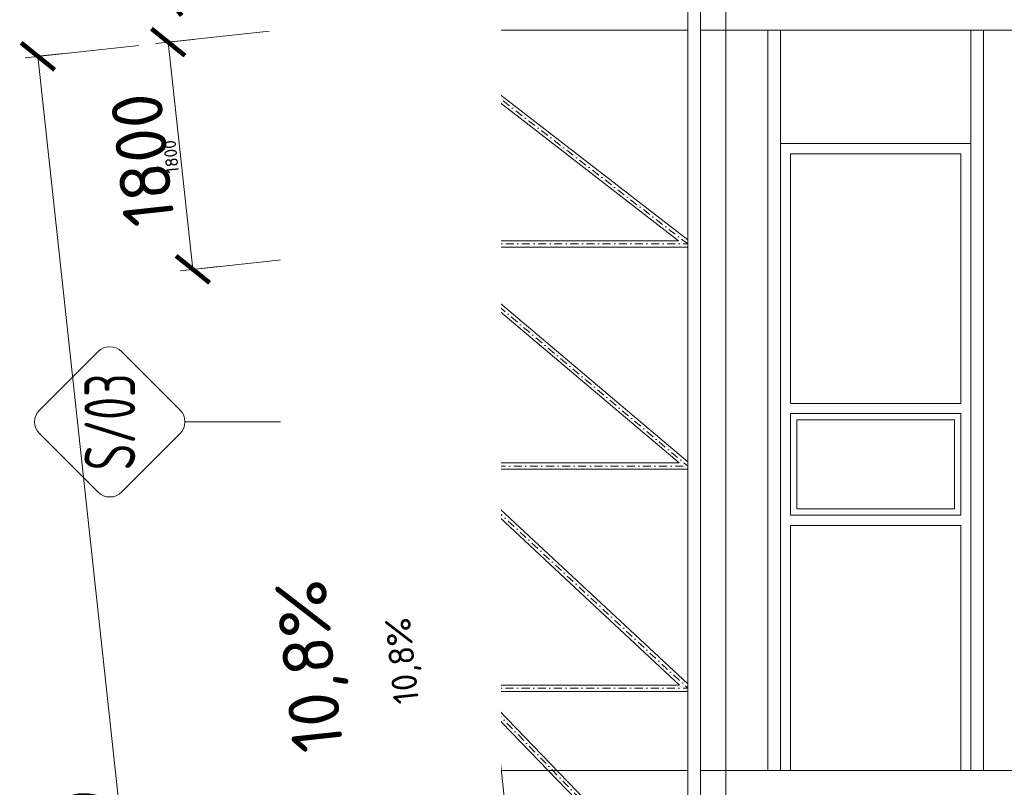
# Model space of a CAD drawing. Header units: millimetres. Extents: x -916886 to 3713765, y -2985421 to 1675785.
# Tile 182 of 256: x 201703 to 209458, y 192308 to 198356. Entities that reach past the tile are written whole.
import ezdxf
from ezdxf import colors
from ezdxf.entities.mleader import LeaderData, LeaderLine
from ezdxf.enums import TextEntityAlignment as Align
from ezdxf.math import Vec2, Vec3

# ---------------------------------------------------------------- set-up
doc = ezdxf.new("R2010")
doc.units = ezdxf.units.MM
doc.linetypes.add('DASHDOT', pattern=[25.4, 12.7, -6.35, 0, -6.35])
doc.layers.get('Defpoints').update_dxf_attribs({"color": 8})
for name, color, linetype in [('0 @ 1', 7, 'Continuous'), ('0 @ 10', 7, 'Continuous'), ('0 @ 100', 7, 'Continuous')]:
    doc.layers.add(name, color=color, linetype=linetype)
for name, color, linetype, lineweight in [('A99_FVE_řez', 6, 'Continuous', 5), ('A99_N_kce-pohl', 1, 'Continuous', 9), ('A99_N_kce-rez-sil', 6, 'Continuous', 18), ('A99_N_koty-100', 160, 'Continuous', 9), ('A99_N_koty-200', 5, 'Continuous', 5), ('A99_N_koty-200 @ 200', 5, 'Continuous', 5), ('A99_N_koty-200 @ 50 (2)', 5, 'Continuous', 5), ('A99_N_koty-200-vysk', 6, 'Continuous', 9), ('A99_N_sraf', 252, 'Continuous', 0), ('A99_N_txt-popis-50', 240, 'Continuous', 9), ('A99_N_txt-popis-50 @ 200', 240, 'Continuous', 9), ('A99_N_txt-popis-50 @ 50', 240, 'Continuous', 9), ('A99_N_znaceni 200', 5, 'Continuous', 5), ('A99_S_kce-pohl', 7, 'Continuous', 5), ('A99_S_kce-rez-sil', 7, 'Continuous', 15)]:
    doc.layers.add(name, color=color, linetype=linetype, lineweight=lineweight)
doc.styles.add('A99_kota', font='isocpeur.ttf', dxfattribs={"height": 2})
doc.styles.add('A99_popis', font='isocpeur.ttf')
doc.styles.add('ad_popis 100', font='isocpeur.ttf', dxfattribs={"height": 200})
doc.linetypes.add('IZOLACE', pattern='A,0.00254,-2.54,[134,ltypeshp.shx,S=2.54,R=0,X=-2.54,Y=0],-5.08,[134,ltypeshp.shx,S=2.54,R=180,X=2.54,Y=0],-2.54', length=10.16254)
doc.dimstyles.new('A99_kota_200 new', dxfattribs={"dimscale": 200, "dimtxt": 2, "dimasz": 1.2, "dimexe": 0.5, "dimexo": 1.5, "dimgap": 0.5, "dimtad": 1, "dimdec": 0, "dimzin": 3, "dimdsep": 46, "dimtxsty": 'A99_kota', "dimblk": 'ARCHTICK', "dimcen": 2.5, "dimazin": 2, "dimtfac": 0.75, "dimtdec": 0, "dimtix": 1, "dimtmove": 2, "dimatfit": 0, "dimfxl": 0, "dimtolj": 1, "dimtzin": 0, "dimlwd": 5, "dimlwe": 5, "dimarcsym": 0})

# ---------------------------------------------------------------- blocks, each defined once
blk = doc.blocks.new('*U86')
at = {"color": 0, "linetype": 'ByBlock', "lineweight": -2}
blk.add_line((-3, 0), (7, 0), dxfattribs=at)
for points in [[(0, 0), (0, 5.35), (0, 5.35), (9.7, 5.35)], [(-1.75, 1.75), (0, 0), (1.75, 1.75)]]:
    blk.add_lwpolyline(points, dxfattribs=at)
at = {"color": 0, "linetype": 'ByBlock', "lineweight": -2, "style": 'A99_kota'}
blk.add_attdef('POPIS', text='', height=2, rotation=360, dxfattribs=at).set_placement((9.2, 5.85), align=Align.BOTTOM_RIGHT)
blk.add_attdef('VYSKA', text='', height=2, rotation=360, dxfattribs=at).set_placement((9.2, 4.6), align=Align.TOP_RIGHT)
blk = doc.blocks.new('*U5608')
at = {"layer": 'A99_N_koty-200-vysk', "lineweight": 5}
ref = blk.add_blockref('*U86', (204465, 199360), dxfattribs=dict(at, xscale=200, yscale=200, zscale=200, rotation=90.00000000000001))
ref.add_attrib('VYSKA', '+14,500', dxfattribs={"layer": '0 @ 100', "color": 0, "linetype": 'ByBlock', "lineweight": -2, "height": 200, "rotation": 90, "style": 'A99_kota'}).set_placement((203559.8, 186815), align=Align.TOP_RIGHT)
ref = blk.add_blockref('*U86', (204465, 199360), dxfattribs=dict(at, xscale=200, yscale=200, zscale=200, rotation=90.00000000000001))
ref.add_attrib('VYSKA', '+14,500', dxfattribs={"layer": '0 @ 1', "color": 0, "linetype": 'ByBlock', "lineweight": -2, "height": 2, "rotation": 90, "style": 'A99_kota'}).set_placement((203797.4, 186815), align=Align.TOP_RIGHT)
ref = blk.add_blockref('*U86', (204465, 199360), dxfattribs=dict(at, xscale=200, yscale=200, zscale=200, rotation=90.00000000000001))
ref.add_attrib('VYSKA', '+14,500', dxfattribs={"layer": '0 @ 10', "color": 0, "linetype": 'ByBlock', "lineweight": -2, "height": 20, "rotation": 90, "style": 'A99_kota'}).set_placement((203775.8, 186815), align=Align.TOP_RIGHT)
blk = doc.blocks.new('*U74')
at = {"color": 0}
for p, q in [((-0.721, 4.139), (-4.149, 0.711)), ((4.139, 0.711), (0.711, 4.139)), ((-4.149, -0.721), (-0.721, -4.149)), ((0.711, -4.149), (4.139, -0.721)), ((-0.005, -4.445), (-0.005, -18.564))]:
    blk.add_line(p, q, dxfattribs=at)
for centre, start, end in [((-0.005, 3.424), 45, 135), ((-3.433, -0.005), 135, 225), ((3.424, -0.005), 315, 45), ((-0.005, -3.433), 225, 315)]:
    blk.add_arc(centre, 1.012, start, end, dxfattribs=at)
at = {"color": 0, "linetype": 'ByBlock', "style": 'A99_popis', "width": 0.953108}
blk.add_attdef('SKLADBA', text='', height=3, rotation=0.01026, dxfattribs=at).set_placement((-2.863, -1.506), (2.855, -1.505), align=Align.FIT)
blk = doc.blocks.new('_ArchTick')
at = {"color": 0, "linetype": 'ByBlock', "const_width": 0.15}
blk.add_lwpolyline([(-0.5, -0.5), (0.5, 0.5)], dxfattribs=at)
blk = doc.blocks.new('*D4602')
at = {"layer": 'A99_N_koty-200', "color": 0, "linetype": 'Continuous', "lineweight": 5, "transparency": 16777216}
for p, q in [((203668.7, 198265.3), (202773.9, 198168.3)), ((203067.3, 196389.5), (202873.3, 198179.1)), ((203862.6, 196475.7), (202967.8, 196378.8))]:
    blk.add_line(p, q, dxfattribs=at)
at = {"layer": 'Defpoints', "color": 0, "linetype": 'Continuous', "lineweight": 0, "transparency": 16777216}
for p in [(204469.2, 198352), (202873.3, 198179.1), (204662.9, 196562.4)]:
    blk.add_point(p, dxfattribs=at)
at = {"layer": 'A99_N_koty-200', "color": 0, "linetype": 'Continuous', "lineweight": 5, "transparency": 16777216, "xscale": 240, "yscale": 240, "zscale": 240}
for p, rotation in [((202873.3, 198179.1), 96.1848103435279), ((203067.3, 196389.5), 276.1848103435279)]:
    blk.add_blockref('_ArchTick', p, dxfattribs=dict(at, rotation=rotation))
at = {"layer": 'A99_N_koty-200', "color": 0, "linetype": 'Continuous', "transparency": 16777216, "insert": (202672, 197252), "char_height": 400, "attachment_point": 5, "rotation": 96.18481, "style": 'A99_kota'}
blk.add_mtext('\\A1;1800', dxfattribs=at)
blk = doc.blocks.new('*D4603')
at = {"layer": 'A99_N_koty-200', "color": 0, "linetype": 'Continuous', "lineweight": 5, "transparency": 16777216}
for p, q in [((203072.2, 198200.6), (202848.5, 198176.4)), ((203067.3, 196389.5), (202873.3, 198179.1)), ((203266.1, 196411.1), (203042.4, 196386.8))]:
    blk.add_line(p, q, dxfattribs=at)
at = {"layer": 'Defpoints', "color": 0, "linetype": 'Continuous', "lineweight": 0, "transparency": 16777216}
for p in [(204469.2, 198352), (202873.3, 198179.1), (204662.9, 196562.4)]:
    blk.add_point(p, dxfattribs=at)
at = {"layer": 'A99_N_koty-200', "color": 0, "linetype": 'Continuous', "lineweight": 5, "transparency": 16777216, "xscale": 60, "yscale": 60, "zscale": 60}
for p, rotation in [((202873.3, 198179.1), 96.1848103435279), ((203067.3, 196389.5), 276.1848103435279)]:
    blk.add_blockref('_ArchTick', p, dxfattribs=dict(at, rotation=rotation))
at = {"layer": 'A99_N_koty-200', "color": 0, "linetype": 'Continuous', "transparency": 16777216, "insert": (202895.7, 197276.2), "char_height": 100, "attachment_point": 5, "rotation": 96.18481, "style": 'A99_kota'}
blk.add_mtext('\\A1;1800', dxfattribs=at)
blk = doc.blocks.new('*D4611')
at = {"layer": 'A99_N_koty-200', "color": 0, "linetype": 'Continuous', "lineweight": 5, "transparency": 16777216}
for p, q in [((203862.6, 200224.4), (202967.8, 200321.4)), ((203067.3, 200310.6), (202873.3, 198521.1)), ((203668.7, 198434.9), (202773.9, 198531.8))]:
    blk.add_line(p, q, dxfattribs=at)
at = {"layer": 'Defpoints', "color": 0, "linetype": 'Continuous', "lineweight": 0, "transparency": 16777216}
for p in [(204662.9, 200137.7), (202873.3, 198521.1), (204469.2, 198348.1)]:
    blk.add_point(p, dxfattribs=at)
at = {"layer": 'A99_N_koty-200', "color": 0, "linetype": 'Continuous', "lineweight": 5, "transparency": 16777216, "xscale": 240, "yscale": 240, "zscale": 240}
for p, rotation in [((203067.3, 200310.6), 83.8151896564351), ((202873.3, 198521.1), 263.8151896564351)]:
    blk.add_blockref('_ArchTick', p, dxfattribs=dict(at, rotation=rotation))
at = {"layer": 'A99_N_koty-200', "color": 0, "linetype": 'Continuous', "transparency": 16777216, "insert": (202672, 199448.1), "char_height": 400, "attachment_point": 5, "rotation": 83.81519, "style": 'A99_kota'}
blk.add_mtext('\\A1;1800', dxfattribs=at)
blk = doc.blocks.new('*D4612')
at = {"layer": 'A99_N_koty-200', "color": 0, "linetype": 'Continuous', "lineweight": 5, "transparency": 16777216}
for p, q in [((203266.1, 200289), (203042.4, 200313.3)), ((203067.3, 200310.6), (202873.3, 198521.1)), ((203072.2, 198499.5), (202848.5, 198523.8))]:
    blk.add_line(p, q, dxfattribs=at)
at = {"layer": 'Defpoints', "color": 0, "linetype": 'Continuous', "lineweight": 0, "transparency": 16777216}
for p in [(204662.9, 200137.7), (202873.3, 198521.1), (204469.2, 198348.1)]:
    blk.add_point(p, dxfattribs=at)
at = {"layer": 'A99_N_koty-200', "color": 0, "linetype": 'Continuous', "lineweight": 5, "transparency": 16777216, "xscale": 60, "yscale": 60, "zscale": 60}
for p, rotation in [((203067.3, 200310.6), 83.8151896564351), ((202873.3, 198521.1), 263.8151896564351)]:
    blk.add_blockref('_ArchTick', p, dxfattribs=dict(at, rotation=rotation))
at = {"layer": 'A99_N_koty-200', "color": 0, "linetype": 'Continuous', "transparency": 16777216, "insert": (202895.7, 199423.9), "char_height": 100, "attachment_point": 5, "rotation": 83.81519, "style": 'A99_kota'}
blk.add_mtext('\\A1;1800', dxfattribs=at)
blk = doc.blocks.new('*D4638')
at = {"layer": 'A99_N_koty-200', "color": 0, "linetype": 'Continuous', "lineweight": 5, "transparency": 16777216}
for p, q in [((202642.3, 198154), (201747.5, 198057.1)), ((203227.1, 185332.4), (201847, 198067.8)), ((204022.4, 185418.6), (203127.6, 185321.6))]:
    blk.add_line(p, q, dxfattribs=at)
at = {"layer": 'Defpoints', "color": 0, "linetype": 'Continuous', "lineweight": 0, "transparency": 16777216}
for p in [(203644.8, 198262.7), (201847, 198067.8), (205024.9, 185527.2)]:
    blk.add_point(p, dxfattribs=at)
at = {"layer": 'A99_N_koty-200', "color": 0, "linetype": 'Continuous', "lineweight": 5, "transparency": 16777216, "xscale": 240, "yscale": 240, "zscale": 240}
for p, rotation in [((201847, 198067.8), 96.1848103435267), ((203227.1, 185332.4), 276.1848103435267)]:
    blk.add_blockref('_ArchTick', p, dxfattribs=dict(at, rotation=rotation))
at = {"layer": 'A99_N_koty-200', "color": 0, "linetype": 'Continuous', "transparency": 16777216, "insert": (202238.8, 191667.8), "char_height": 400, "attachment_point": 5, "rotation": 96.18481, "style": 'A99_kota'}
blk.add_mtext('\\A1;12810', dxfattribs=at)
blk = doc.blocks.new('*D4639')
at = {"layer": 'A99_N_koty-200', "color": 0, "linetype": 'Continuous', "lineweight": 5, "transparency": 16777216}
for p, q in [((202045.8, 198089.4), (201822.1, 198065.1)), ((203227.1, 185332.4), (201847, 198067.8)), ((203425.9, 185353.9), (203202.2, 185329.7))]:
    blk.add_line(p, q, dxfattribs=at)
at = {"layer": 'Defpoints', "color": 0, "linetype": 'Continuous', "lineweight": 0, "transparency": 16777216}
for p in [(203644.8, 198262.7), (201847, 198067.8), (205024.9, 185527.2)]:
    blk.add_point(p, dxfattribs=at)
at = {"layer": 'A99_N_koty-200', "color": 0, "linetype": 'Continuous', "lineweight": 5, "transparency": 16777216, "xscale": 60, "yscale": 60, "zscale": 60}
for p, rotation in [((201847, 198067.8), 96.1848103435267), ((203227.1, 185332.4), 276.1848103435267)]:
    blk.add_blockref('_ArchTick', p, dxfattribs=dict(at, rotation=rotation))
at = {"layer": 'A99_N_koty-200', "color": 0, "linetype": 'Continuous', "transparency": 16777216, "insert": (202462.4, 191692), "char_height": 100, "attachment_point": 5, "rotation": 96.18481, "style": 'A99_kota'}
blk.add_mtext('\\A1;12810', dxfattribs=at)
blk = doc.blocks.new('*U5074')
at = {"layer": 'A99_N_txt-popis-50 @ 200', "lineweight": 9}
ml = blk.add_multileader_mtext('Standard', dxfattribs=at)
ml.set_content('\\A1;{\\C256;odvodňovací systém \\Pbude součásti \\Pdodávky opláštění}', color=1, style='A99_popis')
ml.set_leader_properties(color=256, linetype='ByLayer', lineweight=-1)
ml.build(insert=Vec2(0, 0))
ml.multileader.update_dxf_attribs({"dogleg_length": 1, "arrow_head_size": 300, "scale": 200})
ctx = ml.context
ctx.base_point, ctx.scale, ctx.char_height, ctx.arrow_head_size, ctx.landing_gap_size, ctx.plane_origin, ctx.plane_x_axis, ctx.plane_y_axis = Vec3(204020, -12035), 200, 400, 300, 250, Vec3(208175.1, -8522.5), Vec3(0, 1), Vec3(-1, 0)
notes = []
notes.append((ctx, [(1, (1, 1, 0), (204020, -1805), (0, -1), 4890, [(0, [(205935.3, -1130)], 0, [])])]))
ctx.mtext.insert, ctx.mtext.text_direction, ctx.mtext.rotation, ctx.mtext.width, ctx.mtext.defined_height, ctx.mtext.flow_direction = Vec3(203760, -11785), Vec3(0, 1), 1.570796, 5020, 63.5, 5
ctx.mtext.has_bg_fill, ctx.mtext.bg_color, ctx.mtext.bg_scale_factor, ctx.mtext.bg_transparency, ctx.mtext.use_window_bg_color = 1, -1073741824, 1, 0, 1
for ctx, leaders in notes:
    for number, flags, end, landing, length, lines in leaders:
        leader = LeaderData()
        leader.index, (leader.has_last_leader_line, leader.has_dogleg_vector, leader.attachment_direction) = number, flags
        leader.last_leader_point, leader.dogleg_vector, leader.dogleg_length = Vec3(end), Vec3(landing), length
        for number, points, colour, breaks in lines:
            line = LeaderLine()
            line.index, line.vertices, line.color, line.breaks = number, Vec3.list(points), colors.encode_raw_color(colour), breaks
            leader.lines.append(line)
        ctx.leaders.append(leader)
blk = doc.blocks.new('*U5250')
at = {"layer": 'A99_N_koty-200 @ 200', "linetype": 'Continuous'}
dim = blk.add_linear_dim(base=(202873.3, 198179.1), p1=(204662.9, 196562.4), p2=(204469.2, 198352), angle=96.18481, dimstyle='A99_kota_200 new', override={"dimscale": 200, "dimtix": 1, "dimtofl": 1, "dimtmove": 2, "dimatfit": 0}, dxfattribs=at)
dim.commit()
dim.dimension.update_dxf_attribs({"geometry": '*D4602', "text_midpoint": (202672, 197252)})
at = {"layer": 'A99_N_koty-200 @ 50 (2)', "linetype": 'Continuous'}
dim = blk.add_linear_dim(base=(202873.3, 198179.1), p1=(204662.9, 196562.4), p2=(204469.2, 198352), angle=96.18481, dimstyle='A99_kota_200 new', override={"dimscale": 50, "dimtix": 1, "dimtofl": 1, "dimtmove": 2, "dimatfit": 0}, dxfattribs=at)
dim.commit()
dim.dimension.update_dxf_attribs({"geometry": '*D4603', "text_midpoint": (202895.7, 197276.2)})
blk = doc.blocks.new('*U5253')
at = {"layer": 'A99_N_koty-200 @ 200', "linetype": 'Continuous'}
dim = blk.add_linear_dim(base=(202873.3, 198521.1), p1=(204662.9, 200137.7), p2=(204469.2, 198348.1), angle=263.81519, dimstyle='A99_kota_200 new', override={"dimscale": 200, "dimtix": 1, "dimtofl": 1, "dimtmove": 2, "dimatfit": 0}, dxfattribs=at)
dim.commit()
dim.dimension.update_dxf_attribs({"geometry": '*D4611', "text_midpoint": (202672, 199448.1)})
at = {"layer": 'A99_N_koty-200 @ 50 (2)', "linetype": 'Continuous'}
dim = blk.add_linear_dim(base=(202873.3, 198521.1), p1=(204662.9, 200137.7), p2=(204469.2, 198348.1), angle=263.81519, dimstyle='A99_kota_200 new', override={"dimscale": 50, "dimtix": 1, "dimtofl": 1, "dimtmove": 2, "dimatfit": 0}, dxfattribs=at)
dim.commit()
dim.dimension.update_dxf_attribs({"geometry": '*D4612', "text_midpoint": (202895.7, 199423.9)})
blk = doc.blocks.new('*U5268')
at = {"layer": 'A99_N_txt-popis-50 @ 50', "lineweight": 9}
ml = blk.add_multileader_mtext('Standard', dxfattribs=at)
ml.set_content('\\A1;{\\C256;odvodňovací systém \\Pbude součásti \\Pdodávky opláštění}', color=1, style='A99_popis')
ml.set_leader_properties(color=256, linetype='ByLayer', lineweight=-1)
ml.build(insert=Vec2(0, 0))
ml.multileader.update_dxf_attribs({"dogleg_length": 1, "arrow_head_size": 75, "scale": 50})
ctx = ml.context
ctx.base_point, ctx.scale, ctx.char_height, ctx.arrow_head_size, ctx.landing_gap_size, ctx.plane_origin, ctx.plane_x_axis, ctx.plane_y_axis = Vec3(204689.1, 184038.8), 50, 100, 75, 62.5, Vec3(208175.1, 178127.5), Vec3(0, 1), Vec3(-1, 0)
notes = []
notes.append((ctx, [(1, (1, 1, 0), (204689.1, 185520), (0, -1), 146.2, [(0, [(205935.3, 185520)], 0, [])])]))
ctx.mtext.insert, ctx.mtext.text_direction, ctx.mtext.rotation, ctx.mtext.width, ctx.mtext.defined_height, ctx.mtext.flow_direction = Vec3(204624.1, 184101.3), Vec3(0, 1), 1.570796, 1255, 15.9, 5
ctx.mtext.has_bg_fill, ctx.mtext.bg_color, ctx.mtext.bg_scale_factor, ctx.mtext.bg_transparency, ctx.mtext.use_window_bg_color = 1, -1073741824, 1, 0, 1
for ctx, leaders in notes:
    for number, flags, end, landing, length, lines in leaders:
        leader = LeaderData()
        leader.index, (leader.has_last_leader_line, leader.has_dogleg_vector, leader.attachment_direction) = number, flags
        leader.last_leader_point, leader.dogleg_vector, leader.dogleg_length = Vec3(end), Vec3(landing), length
        for number, points, colour, breaks in lines:
            line = LeaderLine()
            line.index, line.vertices, line.color, line.breaks = number, Vec3.list(points), colors.encode_raw_color(colour), breaks
            leader.lines.append(line)
        ctx.leaders.append(leader)
at = {"layer": 'A99_N_txt-popis-50 @ 200', "lineweight": 9}
ml = blk.add_multileader_mtext('Standard', dxfattribs=at)
ml.set_content('\\A1;{\\C256;odvodňovací systém \\Pbude součásti \\Pdodávky opláštění}', color=1, style='A99_popis')
ml.set_leader_properties(color=256, linetype='ByLayer', lineweight=-1)
ml.build(insert=Vec2(0, 0))
ml.multileader.update_dxf_attribs({"dogleg_length": 1, "arrow_head_size": 300, "scale": 200})
ctx = ml.context
ctx.base_point, ctx.scale, ctx.char_height, ctx.arrow_head_size, ctx.landing_gap_size, ctx.plane_origin, ctx.plane_x_axis, ctx.plane_y_axis = Vec3(204020, 174615), 200, 400, 300, 250, Vec3(208175.1, 178127.5), Vec3(0, 1), Vec3(-1, 0)
notes = []
notes.append((ctx, [(1, (1, 1, 0), (204020, 184845), (0, -1), 4890, [(0, [(205935.3, 185520)], 0, [])])]))
ctx.mtext.insert, ctx.mtext.text_direction, ctx.mtext.rotation, ctx.mtext.width, ctx.mtext.defined_height, ctx.mtext.flow_direction = Vec3(203760, 174865), Vec3(0, 1), 1.570796, 5020, 63.5, 5
ctx.mtext.has_bg_fill, ctx.mtext.bg_color, ctx.mtext.bg_scale_factor, ctx.mtext.bg_transparency, ctx.mtext.use_window_bg_color = 1, -1073741824, 1, 0, 1
for ctx, leaders in notes:
    for number, flags, end, landing, length, lines in leaders:
        leader = LeaderData()
        leader.index, (leader.has_last_leader_line, leader.has_dogleg_vector, leader.attachment_direction) = number, flags
        leader.last_leader_point, leader.dogleg_vector, leader.dogleg_length = Vec3(end), Vec3(landing), length
        for number, points, colour, breaks in lines:
            line = LeaderLine()
            line.index, line.vertices, line.color, line.breaks = number, Vec3.list(points), colors.encode_raw_color(colour), breaks
            leader.lines.append(line)
        ctx.leaders.append(leader)
blk = doc.blocks.new('*U5269')
at = {"layer": 'A99_N_koty-200 @ 200', "linetype": 'Continuous'}
dim = blk.add_linear_dim(base=(201847, 198067.8), p1=(205024.9, 185527.2), p2=(203644.8, 198262.7), angle=96.18481, dimstyle='A99_kota_200 new', override={"dimscale": 200, "dimtix": 1, "dimtofl": 1, "dimtmove": 2, "dimatfit": 0}, dxfattribs=at)
dim.commit()
dim.dimension.update_dxf_attribs({"geometry": '*D4638', "text_midpoint": (202238.8, 191667.8)})
at = {"layer": 'A99_N_koty-200 @ 50 (2)', "linetype": 'Continuous'}
dim = blk.add_linear_dim(base=(201847, 198067.8), p1=(205024.9, 185527.2), p2=(203644.8, 198262.7), angle=96.18481, dimstyle='A99_kota_200 new', override={"dimscale": 50, "dimtix": 1, "dimtofl": 1, "dimtmove": 2, "dimatfit": 0}, dxfattribs=at)
dim.commit()
dim.dimension.update_dxf_attribs({"geometry": '*D4639', "text_midpoint": (202462.4, 191692)})

msp = doc.modelspace()

# ---------------------------------------------------------------- linework, layer by layer
at = {"layer": 'A99_N_kce-pohl'}
for p, q in [((207695, 198275), (207695, 192440)), ((209195, 198275), (209195, 192440)), ((207695, 197380), (209195, 197380)), ((207695, 192440), (207695, 197380)), ((209195, 197380), (209195, 192440)), ((207775, 197300), (209115, 197300)), ((207775, 195332.5), (207775, 197300)), ((209115, 197300), (209115, 195332.5)), ((209115, 195332.5), (207775, 195332.5)), ((207775, 194452.5), (207775, 195252.5)), ((209115, 195252.5), (207775, 195252.5)), ((209115, 195252.5), (209115, 194452.5)), ((209115, 194452.5), (207775, 194452.5)), ((207775, 192440), (207775, 194372.5)), ((209115, 194372.5), (207775, 194372.5)), ((209115, 194372.5), (209115, 192440))]:
    msp.add_line(p, q, dxfattribs=at)
msp.add_lwpolyline([(209065, 194502.5), (209065, 195202.5), (207825, 195202.5), (207825, 194502.5)], close=True, dxfattribs=at)
at = {"layer": 'A99_S_kce-pohl'}
for p, q in [((207265, 186550), (207265, 210150)), ((206965, 187839.2), (206965, 208860.8)), ((207065, 187805.5), (207065, 208894.5)), ((207065, 198275), (211105, 198275)), ((207595, 198275), (207595, 192440)), ((209295, 198275), (209295, 192440)), ((207065, 192440), (211105, 192440))]:
    msp.add_line(p, q, dxfattribs=at)

# ---------------------------------------------------------------- block references
at = {"layer": 'A99_N_txt-popis-50', "color": 4, "linetype": 'Continuous', "lineweight": 0}
msp.add_blockref('*U5074', (0, 0), dxfattribs=at)

# ---------------------------------------------------------------- next in the draw order: linework, layer by layer
at = {"layer": 'A99_FVE_řez', "lineweight": 5, "ltscale": 2}
for points in [[(205522.2, 186823.3), (204282.1, 198266.3), (204401.4, 198279.3), (205641.5, 186836.3)], [(205171, 186815.4), (203941.7, 198159), (203911.9, 198155.8), (205141.2, 186812.2)], [(203959.1, 198045.2), (203952.6, 198104.9), (203972.5, 198107.1), (203972, 198112), (203947.1, 198109.3), (203954.6, 198039.7), (204297.6, 198076.9), (204301.9, 198037.1), (204282.1, 198035), (204282.6, 198030), (204307.5, 198032.7), (204302.1, 198082.4), (203959.1, 198045.2)], [(203923.2, 198051.4), (203913.3, 198050.3), (203977.9, 197453.8), (203987.8, 197454.9)], [(203990.8, 197427.6), (203980.9, 197426.5), (204045.5, 196830), (204055.4, 196831.1)], [(204058.7, 196801.2), (204048.7, 196800.2), (204113.4, 196203.7), (204123.3, 196204.7)], [(204136.8, 196404.8), (204130.4, 196464.5), (204150.3, 196466.7), (204149.7, 196471.6), (204124.9, 196468.9), (204132.4, 196399.3), (204475.4, 196436.5), (204479.7, 196396.7), (204459.8, 196394.6), (204460.4, 196389.6), (204485.2, 196392.3), (204479.8, 196442), (204136.8, 196404.8)], [(204126.3, 196177.4), (204116.3, 196176.3), (204181, 195579.8), (204190.9, 195580.9)], [(204193.9, 195553.5), (204183.9, 195552.5), (204248.6, 194956), (204258.5, 194957)], [(204261.8, 194927.2), (204251.8, 194926.1), (204316.5, 194329.6), (204326.4, 194330.7)], [(204309.2, 194814.2), (204302.8, 194873.8), (204322.6, 194876), (204322.1, 194880.9), (204297.2, 194878.2), (204304.8, 194808.7), (204647.8, 194845.8), (204652.1, 194806.1), (204632.2, 194803.9), (204632.7, 194798.9), (204657.6, 194801.6), (204652.2, 194851.3), (204309.2, 194814.2)], [(204329.9, 194298.4), (204320, 194297.3), (204384.6, 193700.8), (204394.5, 193701.9)], [(204397.8, 193672.1), (204387.8, 193671), (204452.5, 193074.5), (204462.4, 193075.5)], [(204481.6, 193223.5), (204475.1, 193283.1), (204495, 193285.3), (204494.5, 193290.3), (204469.6, 193287.6), (204477.2, 193218), (204820.2, 193255.1), (204824.5, 193215.4), (204804.6, 193213.2), (204805.1, 193208.2), (204830, 193210.9), (204824.6, 193260.6), (204481.6, 193223.5)], [(204465.4, 193048.2), (204455.4, 193047.1), (204520.1, 192450.6), (204530, 192451.7)], [(204533.3, 192421.9), (204523.3, 192420.8), (204588, 191824.3), (204597.9, 191825.4)]]:
    msp.add_lwpolyline(points, close=True, dxfattribs=at)
at = {"layer": 'A99_FVE_řez', "linetype": 'DASHDOT', "lineweight": 5, "ltscale": 8}
for points in [[(204183.7, 197969), (204815.1, 198037.4)], [(204512.1, 194939.2), (205143.4, 195007.7)]]:
    msp.add_lwpolyline(points, dxfattribs=at)
at = {"layer": 'A99_FVE_řez', "lineweight": 5}
for points in [[(204435.1, 198016.4), (204439.4, 197976.6), (204648.2, 197999.2), (204643.9, 198039)], [(204763.4, 194986.6), (204767.7, 194946.8), (204976.5, 194969.5), (204972.2, 195009.2)]]:
    msp.add_lwpolyline(points, close=True, dxfattribs=at)
at = {"layer": 'A99_N_kce-rez-sil'}
for q in [(204696.3, 200120.8), (204697.7, 196566.2)]:
    msp.add_line((204504.4, 198350), q, dxfattribs=at)
at = {"layer": 'A99_N_kce-rez-sil', "lineweight": 5}
for p, q in [((205220.9, 191413.3), (204662.9, 196562.4)), ((204697.7, 196566.2), (205255.8, 191416.4)), ((204737.5, 196570.5), (205295.6, 191420.7))]:
    msp.add_line(p, q, dxfattribs=at)
for points in [[(204661.5, 200124.6), (204469.2, 198350)], [(204662.9, 196562.4), (204469.2, 198350)], [(204697.7, 196566.2), (204662.9, 196562.4)]]:
    msp.add_lwpolyline(points, dxfattribs=at)
at = {"layer": 'A99_N_kce-rez-sil'}
for points in [[(204795.7, 200110.1), (204605, 198350)], [(204797.1, 196577), (204605, 198350)], [(204697.7, 196566.2), (204797.1, 196577)]]:
    msp.add_lwpolyline(points, dxfattribs=at)
at = {"layer": 'A99_N_koty-100'}
for points in [[(204945.9, 192837), (204863.5, 193597.5)], [(204945.9, 192837), (204898.1, 192907.2)], [(204945.9, 192837), (204977.6, 192915.9)]]:
    msp.add_lwpolyline(points, dxfattribs=at)
at = {"layer": 'A99_N_koty-200-vysk', "lineweight": 5}
for points in [[(204446.9, 192326.9), (204282, 193848)], [(204446.9, 192326.9), (204510.2, 192484.6)], [(204446.9, 192326.9), (204351.2, 192467.4)]]:
    msp.add_lwpolyline(points, dxfattribs=at)
at = {"layer": 'A99_N_sraf', "color": 1, "linetype": 'IZOLACE', "lineweight": 0, "ltscale": 3}
for points in [[(204549.7, 198350.5), (204741.1, 200116)], [(204549.7, 198349.5), (204742.5, 196571.1)]]:
    msp.add_lwpolyline(points, dxfattribs=at)
at = {"layer": 'A99_S_kce-pohl'}
for p, q in [((205984.3, 210150), (204705.6, 198350)), ((206116.4, 209977), (204856.5, 198349.9)), ((205984.3, 186550), (204705.6, 198350)), ((206116.4, 186723), (204856.5, 198350.1)), ((204817.1, 198222.1), (206891.9, 196614.2)), ((204864, 198275), (206965, 198275)), ((204867.7, 198246.1), (206965, 196620.9)), ((205044.6, 196614.2), (206891.9, 196614.2)), ((204797.1, 196577), (205355.2, 191427.1)), ((204900.3, 196553.2), (206896.7, 194864.2)), ((204964.7, 196564.2), (206965, 196564.2)), ((204964.7, 196564.2), (206965, 194872)), ((205149.6, 194814.2), (206965, 194814.2)), ((205149.6, 194814.2), (206965, 193123.4)), ((205234.2, 194864.2), (206896.7, 194864.2)), ((205090.2, 194801.2), (206901.5, 193114.2)), ((205423.8, 193114.2), (206901.5, 193114.2)), ((205280.1, 193048.7), (206906.1, 191364.2)), ((205334.6, 193064.2), (206965, 193064.2)), ((205334.6, 193064.2), (206965, 191375.2)), ((205496.3, 192440), (206965, 192440))]:
    msp.add_line(p, q, dxfattribs=at)
at = {"layer": 'A99_S_kce-pohl', "linetype": 'DASHDOT', "ltscale": 5}
for p, q in [((204706.8, 198339.2), (206965, 196589.2)), ((204896.4, 196589.2), (206965, 196589.2)), ((204896.4, 196589.2), (206965, 194839.2)), ((205086, 194839.2), (206965, 194839.2)), ((205086, 194839.2), (206965, 193089.2)), ((205275.7, 193089.2), (206965, 193089.2)), ((205275.7, 193089.2), (206965, 191339.2))]:
    msp.add_line(p, q, dxfattribs=at)
at = {"layer": 'A99_S_kce-rez-sil', "lineweight": 20}
for points in [[(204610.4, 198300.3), (204858.9, 198327.2), (204869.7, 198227.8), (204621.2, 198200.9)], [(204786.2, 196677.9), (205034.7, 196704.8), (205045.5, 196605.4), (204797, 196578.5)], [(204975.8, 194927.9), (205224.4, 194954.8), (205235.2, 194855.4), (204986.6, 194828.5)], [(205165.5, 193177.9), (205414, 193204.8), (205424.8, 193105.4), (205176.3, 193078.5)]]:
    msp.add_lwpolyline(points, close=True, dxfattribs=at)

# ---------------------------------------------------------------- next in the draw order: block references
at = {"layer": 'A99_N_koty-200', "color": 4, "linetype": 'Continuous', "lineweight": 0}
for name in ['*U5253', '*U5250']:
    msp.add_blockref(name, (0, 0), dxfattribs=at)
at = {"layer": 'A99_N_znaceni 200', "lineweight": 5}
ref = msp.add_blockref('*U74', (202412.7, 195188.4), dxfattribs=dict(at, xscale=133.3, yscale=133.3, zscale=133.3, rotation=89.99999999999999))
ref.add_attrib('SKLADBA', 'S/03', dxfattribs={"layer": '0', "color": 0, "linetype": 'ByBlock', "height": 400, "rotation": 90.01026, "style": 'A99_popis', "width": 0.657151}).set_placement((202613.5, 194806.7), (202613.3, 195569), align=Align.FIT)
at = {"layer": 'A99_S_kce-pohl', "color": 4, "linetype": 'Continuous', "lineweight": 0}
msp.add_blockref('*U5608', (0, 0), dxfattribs=at)

# ---------------------------------------------------------------- next in the draw order: texts
at = {"layer": 'A99_N_koty-100', "insert": (204651.4, 192955.9), "char_height": 200, "attachment_point": 1, "rotation": 96.18481, "style": 'ad_popis 100'}
msp.add_mtext_dynamic_manual_height_columns('10,8%', width=645, gutter_width=1000, heights=[0], dxfattribs=at)
at = {"layer": 'A99_N_koty-200-vysk', "lineweight": 5, "insert": (203857.8, 192564.8), "char_height": 400, "attachment_point": 1, "rotation": 96.18481, "style": 'ad_popis 100'}
msp.add_mtext_dynamic_manual_height_columns('10,8%', width=1290, gutter_width=2000, heights=[0], dxfattribs=at)

# ---------------------------------------------------------------- next in the draw order: block references
at = {"layer": 'A99_N_txt-popis-50', "color": 4, "linetype": 'Continuous', "lineweight": 0}
msp.add_blockref('*U5268', (0, 0), dxfattribs=at)

# ---------------------------------------------------------------- next in the draw order: block references
at = {"layer": 'A99_N_koty-200', "color": 4, "linetype": 'Continuous', "lineweight": 0}
msp.add_blockref('*U5269', (0, 0), dxfattribs=at)

doc.saveas('drawing.dxf')
